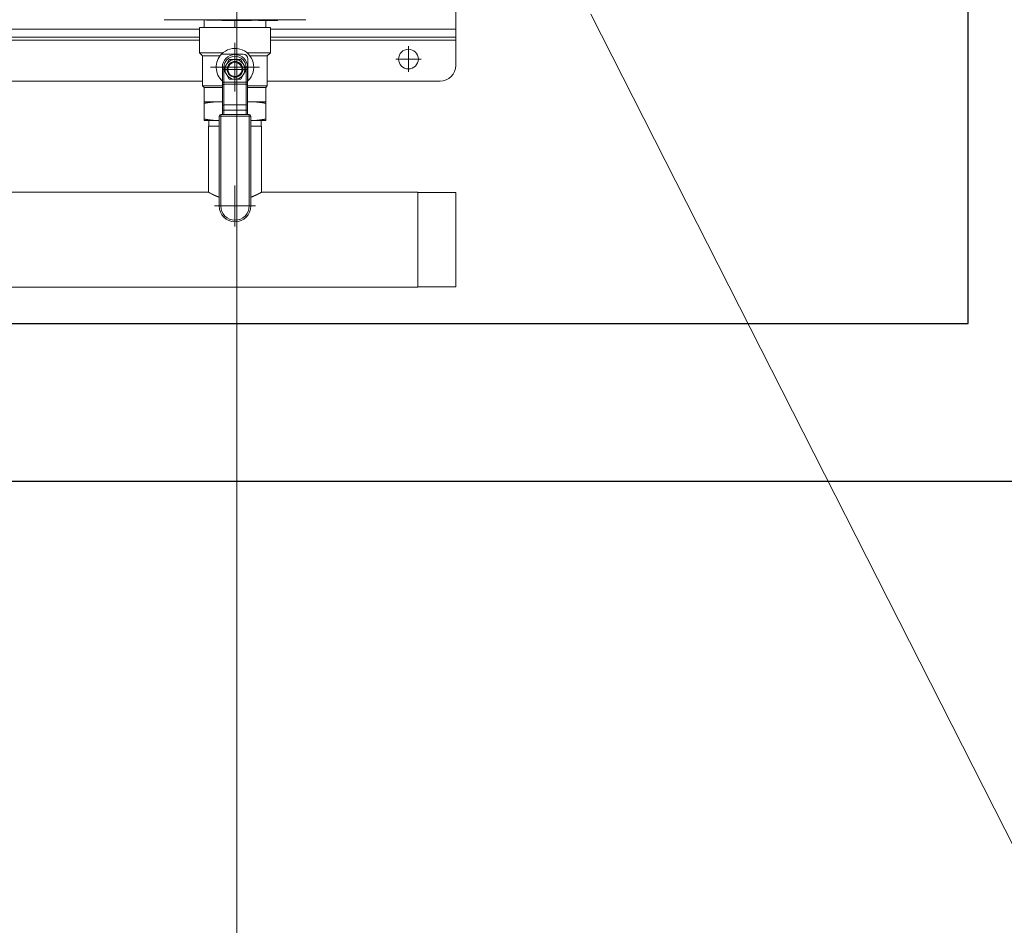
# Model space of a CAD drawing. Header units: millimetres. Extents: x -6513 to 30474, y -6915 to 65597.
# Tile 21 of 256: x 2839 to 2901, y -2494 to -2437. Entities that reach past the tile are written whole.
import ezdxf

# ---------------------------------------------------------------- set-up
doc = ezdxf.new("R2010")
doc.units = ezdxf.units.MM
doc.linetypes.add('DASHDOT', pattern=[25.4, 12.7, -6.35, 0, -6.35])
for name, color, linetype, lineweight in [('A_linia przekroj', 8, 'Continuous', 25), ('CH-W-WEWN-INOX-OPIS-ODNOŚNIK', 8, 'Continuous', 13), ('CH-W-WEWN-INOX-URZĄDZENIA', 8, 'Continuous', 20), ('CH-W-WEWN-INOX-URZĄDZENIA-NR-ODNOŚNIK', 8, 'Continuous', 13), ('CH-W-WEWN-ISTN-OPIS-ODNOŚNIK', 8, 'Continuous', 13)]:
    doc.layers.add(name, color=color, linetype=linetype, lineweight=lineweight)

# ---------------------------------------------------------------- blocks, each defined once
blk = doc.blocks.new('ZPC')
at = {"layer": 'CH-W-WEWN-INOX-URZĄDZENIA', "lineweight": 9}
for p, q in [((46, -11.934), (46, -16.25)), ((27.875, -15.649), (36.125, -15.649)), ((2.25, -16.25), (29.75, -16.25)), ((2.25, -16.75), (29.75, -16.75)), ((34.25, -16.25), (46, -16.25)), ((34.25, -16.75), (46, -16.75)), ((2.25, -16.95), (29.75, -16.95)), ((34.25, -16.95), (46, -16.95)), ((2.05, -19.55), (29.95, -19.55)), ((34.05, -19.55), (45, -19.55)), ((31, -21.76), (31, -27.46)), ((31.1, -21.76), (31.1, -27.46)), ((32.9, -21.76), (32.9, -27.46)), ((33, -21.76), (33, -27.46)), ((30.315, -26.585), (30.315, -22.4)), ((33.685, -26.585), (33.685, -22.4)), ((30.315, -26.585), (1.685, -26.585)), ((43.6, -26.585), (33.685, -26.585)), ((46, -26.615), (43.6, -26.615)), ((43.6, -28.155), (43.6, -32.615)), ((46, -28.169), (46, -32.585)), ((43.6, -32.615), (-9.7, -32.615)), ((46, -32.585), (43.6, -32.585))]:
    blk.add_line(p, q, dxfattribs=at)
at = {"layer": 'CH-W-WEWN-INOX-URZĄDZENIA', "lineweight": 9, "ltscale": 0.09375}
for p, q in [((27.5, -15.649), (27.875, -15.649)), ((36.125, -15.649), (36.5, -15.649))]:
    blk.add_line(p, q, dxfattribs=at)
at = {"layer": 'CH-W-WEWN-INOX-URZĄDZENIA', "lineweight": 9, "ltscale": 0.075361}
for p, q in [((29.75, -16.15), (30.051, -16.15)), ((33.949, -16.15), (34.25, -16.15))]:
    blk.add_line(p, q, dxfattribs=at)
at = {"layer": 'CH-W-WEWN-INOX-URZĄDZENIA', "lineweight": 9, "ltscale": 0.4}
for p, q in [((29.75, -16.15), (29.75, -17.75)), ((34.25, -16.15), (34.25, -17.75)), ((46, -16.95), (46, -18.55))]:
    blk.add_line(p, q, dxfattribs=at)
at = {"layer": 'CH-W-WEWN-INOX-URZĄDZENIA', "lineweight": 9, "ltscale": 0.120075}
blk.add_line((30.051, -16.15), (30.051, -15.67), dxfattribs=at)
at = {"layer": 'CH-W-WEWN-INOX-URZĄDZENIA', "lineweight": 9, "ltscale": 0.217462}
blk.add_line((30.051, -16.15), (30.921, -16.15), dxfattribs=at)
at = {"layer": 'CH-W-WEWN-INOX-URZĄDZENIA', "lineweight": 9, "ltscale": 0.269677}
blk.add_line((30.921, -16.15), (32, -16.15), dxfattribs=at)
at = {"layer": 'CH-W-WEWN-INOX-URZĄDZENIA', "lineweight": 9, "ltscale": 0.012}
for p, q in [((31.4, -15.649), (31.4, -15.697)), ((32.6, -15.649), (32.6, -15.697)), ((33.5, -15.649), (33.5, -15.697)), ((33.5, -15.649), (33.5, -15.697)), ((33.5, -15.649), (33.5, -15.697)), ((34.7, -15.649), (34.7, -15.697))]:
    blk.add_line(p, q, dxfattribs=at)
at = {"layer": 'CH-W-WEWN-INOX-URZĄDZENIA', "lineweight": 9, "ltscale": 0.3}
for p, q in [((32.6, -15.697), (31.4, -15.697)), ((34.7, -15.697), (33.5, -15.697))]:
    blk.add_line(p, q, dxfattribs=at)
at = {"layer": 'CH-W-WEWN-INOX-URZĄDZENIA', "lineweight": 9, "ltscale": 0.0005}
for p, q in [((31.5, -15.697), (31.5, -15.699)), ((32.5, -15.697), (32.5, -15.699)), ((33.6, -15.697), (33.6, -15.699)), ((33.6, -15.697), (33.6, -15.699)), ((33.6, -15.697), (33.6, -15.699)), ((33.746, -15.699), (33.746, -15.701)), ((33.746, -15.699), (33.746, -15.701)), ((34.1, -15.699), (34.1, -15.701)), ((34.454, -15.699), (34.454, -15.701)), ((34.6, -15.697), (34.6, -15.699))]:
    blk.add_line(p, q, dxfattribs=at)
at = {"layer": 'CH-W-WEWN-INOX-URZĄDZENIA', "lineweight": 9, "ltscale": 0.25}
for p, q in [((31.5, -15.699), (32.5, -15.699)), ((33.6, -15.699), (34.6, -15.699)), ((30.051, -20.95), (30.051, -21.95)), ((33.949, -20.95), (33.949, -21.95))]:
    blk.add_line(p, q, dxfattribs=at)
at = {"layer": 'CH-W-WEWN-INOX-URZĄDZENIA', "lineweight": 9, "ltscale": 0.000525}
for p, q in [((31.537, -15.701), (31.537, -15.699)), ((31.541, -15.701), (31.541, -15.699)), ((31.608, -15.701), (31.608, -15.699)), ((31.621, -15.701), (31.621, -15.699)), ((31.641, -15.701), (31.641, -15.699)), ((31.689, -15.701), (31.689, -15.699)), ((31.692, -15.701), (31.692, -15.699)), ((31.759, -15.701), (31.759, -15.699)), ((31.772, -15.701), (31.772, -15.699)), ((31.808, -15.701), (31.808, -15.699)), ((31.843, -15.701), (31.843, -15.699)), ((31.846, -15.701), (31.846, -15.699)), ((31.914, -15.701), (31.914, -15.699)), ((31.926, -15.701), (31.926, -15.699)), ((31.976, -15.701), (31.976, -15.699)), ((32.099, -15.701), (32.099, -15.699)), ((32.435, -15.701), (32.435, -15.699))]:
    blk.add_line(p, q, dxfattribs=at)
at = {"layer": 'CH-W-WEWN-INOX-URZĄDZENIA', "lineweight": 9, "ltscale": 0.000917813}
blk.add_line((31.537, -15.701), (31.541, -15.701), dxfattribs=at)
at = {"layer": 'CH-W-WEWN-INOX-URZĄDZENIA', "lineweight": 9, "ltscale": 0.016776}
blk.add_line((31.541, -15.701), (31.608, -15.701), dxfattribs=at)
at = {"layer": 'CH-W-WEWN-INOX-URZĄDZENIA', "lineweight": 9, "ltscale": 0.003258}
blk.add_line((31.608, -15.701), (31.621, -15.701), dxfattribs=at)
at = {"layer": 'CH-W-WEWN-INOX-URZĄDZENIA', "lineweight": 9, "ltscale": 0.004944}
blk.add_line((31.621, -15.701), (31.641, -15.701), dxfattribs=at)
at = {"layer": 'CH-W-WEWN-INOX-URZĄDZENIA', "lineweight": 9, "ltscale": 0.000876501}
blk.add_line((31.689, -15.701), (31.692, -15.701), dxfattribs=at)
at = {"layer": 'CH-W-WEWN-INOX-URZĄDZENIA', "lineweight": 9, "ltscale": 0.016751}
blk.add_line((31.692, -15.701), (31.759, -15.701), dxfattribs=at)
at = {"layer": 'CH-W-WEWN-INOX-URZĄDZENIA', "lineweight": 9, "ltscale": 0.003287}
blk.add_line((31.759, -15.701), (31.772, -15.701), dxfattribs=at)
at = {"layer": 'CH-W-WEWN-INOX-URZĄDZENIA', "lineweight": 9, "ltscale": 0.008876}
blk.add_line((31.772, -15.701), (31.808, -15.701), dxfattribs=at)
at = {"layer": 'CH-W-WEWN-INOX-URZĄDZENIA', "lineweight": 9, "ltscale": 0.000802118}
blk.add_line((31.843, -15.701), (31.846, -15.701), dxfattribs=at)
at = {"layer": 'CH-W-WEWN-INOX-URZĄDZENIA', "lineweight": 9, "ltscale": 0.016842}
blk.add_line((31.846, -15.701), (31.914, -15.701), dxfattribs=at)
at = {"layer": 'CH-W-WEWN-INOX-URZĄDZENIA', "lineweight": 9, "ltscale": 0.003175}
blk.add_line((31.914, -15.701), (31.926, -15.701), dxfattribs=at)
at = {"layer": 'CH-W-WEWN-INOX-URZĄDZENIA', "lineweight": 9, "ltscale": 0.012411}
blk.add_line((31.926, -15.701), (31.976, -15.701), dxfattribs=at)
at = {"layer": 'CH-W-WEWN-INOX-URZĄDZENIA', "lineweight": 9, "ltscale": 0.112772}
blk.add_line((32, -16.15), (32, -15.699), dxfattribs=at)
at = {"layer": 'CH-W-WEWN-INOX-URZĄDZENIA', "lineweight": 9, "ltscale": 0.487139}
blk.add_line((32, -16.15), (33.949, -16.15), dxfattribs=at)
at = {"layer": 'CH-W-WEWN-INOX-URZĄDZENIA', "lineweight": 9, "ltscale": 0.041998}
blk.add_line((32.099, -15.701), (32.267, -15.701), dxfattribs=at)
at = {"layer": 'CH-W-WEWN-INOX-URZĄDZENIA', "lineweight": 9, "ltscale": 0.04201}
blk.add_line((32.267, -15.701), (32.435, -15.701), dxfattribs=at)
at = {"layer": 'CH-W-WEWN-INOX-URZĄDZENIA', "lineweight": 9, "ltscale": 0.088388}
for p, q in [((33.746, -15.701), (34.1, -15.701)), ((34.1, -15.701), (34.454, -15.701)), ((31.3, -21.393), (31.3, -21.039)), ((32.7, -21.393), (32.7, -21.039))]:
    blk.add_line(p, q, dxfattribs=at)
at = {"layer": 'CH-W-WEWN-INOX-URZĄDZENIA', "lineweight": 9, "ltscale": 0.11224}
blk.add_line((33.949, -16.15), (33.949, -15.701), dxfattribs=at)
at = {"layer": 'CH-W-WEWN-INOX-URZĄDZENIA', "lineweight": 9, "ltscale": 0.125}
blk.add_line((46, -16.25), (46, -16.75), dxfattribs=at)
at = {"layer": 'CH-W-WEWN-INOX-URZĄDZENIA', "lineweight": 9, "ltscale": 0.05}
blk.add_line((46, -16.75), (46, -16.95), dxfattribs=at)
at = {"layer": 'CH-W-WEWN-INOX-URZĄDZENIA', "linetype": 'DASHDOT', "lineweight": 9}
for p, q in [((32, -17.113), (32, -20.207)), ((33.547, -18.66), (30.453, -18.66)), ((32, -26.16), (32, -28.76)), ((33.3, -27.46), (30.7, -27.46))]:
    blk.add_line(p, q, dxfattribs=at)
at = {"layer": 'CH-W-WEWN-INOX-URZĄDZENIA', "linetype": 'DASHDOT', "lineweight": 9, "ltscale": 0.40625}
for p, q in [((43, -17.338), (43, -18.963)), ((32, -17.988), (32, -19.613)), ((43.812, -18.15), (42.188, -18.15)), ((32.812, -18.8), (31.188, -18.8))]:
    blk.add_line(p, q, dxfattribs=at)
at = {"layer": 'CH-W-WEWN-INOX-URZĄDZENIA', "lineweight": 9, "ltscale": 0.292823}
blk.add_line((29.75, -17.75), (30.921, -17.75), dxfattribs=at)
at = {"layer": 'CH-W-WEWN-INOX-URZĄDZENIA', "lineweight": 9, "ltscale": 0.070711}
for p, q in [((29.95, -17.95), (29.75, -17.75)), ((34.05, -17.95), (34.25, -17.75)), ((31.2, -21.393), (31.2, -21.11)), ((32.8, -21.393), (32.8, -21.11))]:
    blk.add_line(p, q, dxfattribs=at)
at = {"layer": 'CH-W-WEWN-INOX-URZĄDZENIA', "lineweight": 9, "ltscale": 0.266794}
for p, q in [((29.95, -17.95), (31.017, -17.95)), ((29.95, -19.85), (31.017, -19.85))]:
    blk.add_line(p, q, dxfattribs=at)
at = {"layer": 'CH-W-WEWN-INOX-URZĄDZENIA', "lineweight": 9, "ltscale": 0.475}
for p, q in [((29.95, -17.95), (29.95, -19.85)), ((34.05, -17.95), (34.05, -19.85))]:
    blk.add_line(p, q, dxfattribs=at)
at = {"layer": 'CH-W-WEWN-INOX-URZĄDZENIA', "lineweight": 9, "ltscale": 0.077974}
blk.add_line((30.921, -17.75), (31.233, -17.75), dxfattribs=at)
at = {"layer": 'CH-W-WEWN-INOX-URZĄDZENIA', "lineweight": 9, "ltscale": 0.006959}
blk.add_line((31.017, -17.95), (31.045, -17.95), dxfattribs=at)
at = {"layer": 'CH-W-WEWN-INOX-URZĄDZENIA', "lineweight": 9, "ltscale": 0.34565}
for p, q in [((32.525, -17.835), (31.142, -17.835)), ((32.825, -19.518), (32.825, -18.135))]:
    blk.add_line(p, q, dxfattribs=at)
at = {"layer": 'CH-W-WEWN-INOX-URZĄDZENIA', "lineweight": 9, "ltscale": 0.370797}
blk.add_line((32.767, -17.75), (34.25, -17.75), dxfattribs=at)
at = {"layer": 'CH-W-WEWN-INOX-URZĄDZENIA', "lineweight": 9, "ltscale": 0.273753}
blk.add_line((32.955, -17.95), (34.05, -17.95), dxfattribs=at)
at = {"layer": 'CH-W-WEWN-INOX-URZĄDZENIA', "lineweight": 9, "ltscale": 0.025}
for p, q in [((31.3, -18.66), (31.2, -18.66)), ((32.7, -18.66), (32.8, -18.66)), ((31.3, -19.603), (31.2, -19.603)), ((32.7, -19.603), (32.8, -19.603)), ((31, -21.76), (31.1, -21.76)), ((31.1, -21.66), (31.1, -21.76)), ((31.3, -21.393), (31.2, -21.393)), ((32.7, -21.393), (32.8, -21.393)), ((32.9, -21.66), (32.9, -21.76)), ((32.9, -21.76), (33, -21.76)), ((31.1, -27.46), (31, -27.46)), ((32.9, -27.46), (33, -27.46))]:
    blk.add_line(p, q, dxfattribs=at)
at = {"layer": 'CH-W-WEWN-INOX-URZĄDZENIA', "lineweight": 9, "ltscale": 0.235723}
for p, q in [((31.2, -18.66), (31.2, -19.603)), ((32.8, -18.66), (32.8, -19.603))]:
    blk.add_line(p, q, dxfattribs=at)
at = {"layer": 'CH-W-WEWN-INOX-URZĄDZENIA', "lineweight": 9, "ltscale": 0.090211}
for p, q in [((31.278, -18.8), (31.459, -18.488)), ((31.459, -18.488), (31.639, -18.175)), ((32, -18.175), (32.361, -18.175)), ((32.361, -18.175), (32.541, -18.488)), ((32.541, -18.488), (32.722, -18.8)), ((31.459, -19.113), (31.278, -18.8)), ((31.639, -19.425), (31.459, -19.113)), ((32.541, -19.113), (32.361, -19.425)), ((32.722, -18.8), (32.541, -19.113)), ((32, -19.425), (31.639, -19.425))]:
    blk.add_line(p, q, dxfattribs=at)
at = {"layer": 'CH-W-WEWN-INOX-URZĄDZENIA', "lineweight": 9, "ltscale": 0.025609}
for p, q in [((31.3, -18.66), (31.3, -18.762)), ((32.7, -18.66), (32.7, -18.762))]:
    blk.add_line(p, q, dxfattribs=at)
at = {"layer": 'CH-W-WEWN-INOX-URZĄDZENIA', "lineweight": 9, "ltscale": 0.004851}
for p, q in [((31.659, -18.175), (31.639, -18.175)), ((32.341, -19.425), (32.361, -19.425))]:
    blk.add_line(p, q, dxfattribs=at)
at = {"layer": 'CH-W-WEWN-INOX-URZĄDZENIA', "lineweight": 9, "ltscale": 0.08536}
for p, q in [((31.659, -18.175), (32, -18.175)), ((32.341, -19.425), (32, -19.425))]:
    blk.add_line(p, q, dxfattribs=at)
at = {"layer": 'CH-W-WEWN-INOX-URZĄDZENIA', "lineweight": 9, "ltscale": 0.191332}
for p, q in [((31.3, -18.838), (31.3, -19.603)), ((32.7, -18.838), (32.7, -19.603))]:
    blk.add_line(p, q, dxfattribs=at)
at = {"layer": 'CH-W-WEWN-INOX-URZĄDZENIA', "lineweight": 9, "ltscale": 0.035886}
for p, q in [((30.051, -19.952), (29.95, -19.85)), ((33.949, -19.952), (34.05, -19.85))]:
    blk.add_line(p, q, dxfattribs=at)
at = {"layer": 'CH-W-WEWN-INOX-URZĄDZENIA', "lineweight": 9, "ltscale": 0.253591}
blk.add_line((30.051, -19.952), (31.066, -19.952), dxfattribs=at)
at = {"layer": 'CH-W-WEWN-INOX-URZĄDZENIA', "lineweight": 9, "ltscale": 0.224625}
for p, q in [((30.051, -19.952), (30.051, -20.85)), ((33.949, -19.952), (33.949, -20.85))]:
    blk.add_line(p, q, dxfattribs=at)
at = {"layer": 'CH-W-WEWN-INOX-URZĄDZENIA', "lineweight": 9, "ltscale": 0.045706}
blk.add_line((31.017, -19.85), (31.2, -19.85), dxfattribs=at)
at = {"layer": 'CH-W-WEWN-INOX-URZĄDZENIA', "lineweight": 9, "ltscale": 0.033546}
for p, q in [((31.066, -19.952), (31.2, -19.952)), ((31.066, -20.85), (31.2, -20.85))]:
    blk.add_line(p, q, dxfattribs=at)
at = {"layer": 'CH-W-WEWN-INOX-URZĄDZENIA', "lineweight": 9, "ltscale": 0.053033}
for p, q in [((31.2, -19.815), (31.2, -19.603)), ((32.8, -19.815), (32.8, -19.603))]:
    blk.add_line(p, q, dxfattribs=at)
at = {"layer": 'CH-W-WEWN-INOX-URZĄDZENIA', "lineweight": 9, "ltscale": 0.323744}
for p, q in [((31.2, -19.815), (31.2, -21.11)), ((31.3, -19.744), (31.3, -21.039)), ((32.7, -19.744), (32.7, -21.039)), ((32.8, -19.815), (32.8, -21.11))]:
    blk.add_line(p, q, dxfattribs=at)
at = {"layer": 'CH-W-WEWN-INOX-URZĄDZENIA', "lineweight": 9, "ltscale": 0.35}
for p, q in [((31.3, -19.603), (32.7, -19.603)), ((31.3, -19.744), (32.7, -19.744)), ((31.3, -21.039), (32.7, -21.039)), ((31.3, -21.393), (32.7, -21.393))]:
    blk.add_line(p, q, dxfattribs=at)
at = {"layer": 'CH-W-WEWN-INOX-URZĄDZENIA', "lineweight": 9, "ltscale": 0.035355}
for p, q in [((31.3, -19.744), (31.3, -19.603)), ((32.7, -19.744), (32.7, -19.603))]:
    blk.add_line(p, q, dxfattribs=at)
at = {"layer": 'CH-W-WEWN-INOX-URZĄDZENIA', "lineweight": 9, "ltscale": 0.3125}
blk.add_line((32.8, -19.85), (34.05, -19.85), dxfattribs=at)
at = {"layer": 'CH-W-WEWN-INOX-URZĄDZENIA', "lineweight": 9, "ltscale": 0.287138}
blk.add_line((32.8, -19.952), (33.949, -19.952), dxfattribs=at)
at = {"layer": 'CH-W-WEWN-INOX-URZĄDZENIA', "lineweight": 9, "ltscale": 0.24054}
for p, q in [((30.051, -20.85), (31.014, -20.85)), ((32.986, -20.85), (33.949, -20.85))]:
    blk.add_line(p, q, dxfattribs=at)
at = {"layer": 'CH-W-WEWN-INOX-URZĄDZENIA', "lineweight": 9, "ltscale": 0.024999}
for p, q in [((30.051, -20.85), (30.051, -20.95)), ((33.949, -20.85), (33.949, -20.95)), ((30.051, -22.05), (30.051, -21.95)), ((33.949, -22.05), (33.949, -21.95))]:
    blk.add_line(p, q, dxfattribs=at)
at = {"layer": 'CH-W-WEWN-INOX-URZĄDZENIA', "lineweight": 9, "ltscale": 0.006994}
blk.add_line((31.038, -20.85), (31.066, -20.85), dxfattribs=at)
at = {"layer": 'CH-W-WEWN-INOX-URZĄDZENIA', "lineweight": 9, "ltscale": 0.006935}
blk.add_line((31.038, -20.85), (31.066, -20.85), dxfattribs=at)
at = {"layer": 'CH-W-WEWN-INOX-URZĄDZENIA', "lineweight": 9, "ltscale": 0.04054}
blk.add_line((32.8, -20.85), (32.962, -20.85), dxfattribs=at)
at = {"layer": 'CH-W-WEWN-INOX-URZĄDZENIA', "lineweight": 9, "ltscale": 0.45}
for p, q in [((31.1, -21.66), (32.9, -21.66)), ((31.1, -21.76), (32.9, -21.76))]:
    blk.add_line(p, q, dxfattribs=at)
at = {"layer": 'CH-W-WEWN-INOX-URZĄDZENIA', "lineweight": 9, "ltscale": 0.066789}
for p, q in [((31.2, -21.393), (31.2, -21.66)), ((31.3, -21.393), (31.3, -21.66)), ((32.7, -21.393), (32.7, -21.66)), ((32.8, -21.393), (32.8, -21.66))]:
    blk.add_line(p, q, dxfattribs=at)
at = {"layer": 'CH-W-WEWN-INOX-URZĄDZENIA', "lineweight": 9, "ltscale": 0.237138}
for p, q in [((30.051, -22.05), (31, -22.05)), ((33, -22.05), (33.949, -22.05))]:
    blk.add_line(p, q, dxfattribs=at)
at = {"layer": 'CH-W-WEWN-INOX-URZĄDZENIA', "lineweight": 9, "ltscale": 0.051568}
blk.add_line((30.521, -22.4), (30.315, -22.4), dxfattribs=at)
at = {"layer": 'CH-W-WEWN-INOX-URZĄDZENIA', "lineweight": 9, "ltscale": 0.0875}
for p, q in [((30.34, -22.4), (30.34, -22.05)), ((33.66, -22.4), (33.66, -22.05))]:
    blk.add_line(p, q, dxfattribs=at)
at = {"layer": 'CH-W-WEWN-INOX-URZĄDZENIA', "lineweight": 9, "ltscale": 0.119682}
blk.add_line((31, -22.4), (30.521, -22.4), dxfattribs=at)
at = {"layer": 'CH-W-WEWN-INOX-URZĄDZENIA', "lineweight": 9, "ltscale": 0.17125}
blk.add_line((33.685, -22.4), (33, -22.4), dxfattribs=at)
at = {"layer": 'CH-W-WEWN-INOX-URZĄDZENIA', "lineweight": 9, "ltscale": 0.392383}
blk.add_line((43.6, -26.585), (43.6, -28.155), dxfattribs=at)
at = {"layer": 'CH-W-WEWN-INOX-URZĄDZENIA', "lineweight": 9, "ltscale": 0.388479}
blk.add_line((46, -26.615), (46, -28.169), dxfattribs=at)
at = {"layer": 'CH-W-WEWN-INOX-URZĄDZENIA', "lineweight": 9}
for centre, radius in [((43, -18.15), 0.625), ((32, -18.8), 0.625), ((32, -18.8), 0.5), ((32, -18.8), 0.447)]:
    blk.add_circle(centre, radius, dxfattribs=at)
for centre, radius, start, end in [((32, 49.301), 65, 267.75549, 269.47111), ((32, 49.301), 65, 270.52889, 271.32233), ((32, -18.66), 1.19, 313.8901, 136.1099), ((32, -18.66), 1.19, 136.1099, 227.75759), ((32, -18.66), 0.8, 0, 180), ((32, -18.66), 0.7, 0, 180), ((32.525, -18.135), 0.3, 0, 90), ((45, -18.55), 1, 270, 0), ((32, -18.66), 1.19, 312.24243, 313.8901), ((31.025, -25.287), 4.437, 87.74308, 89.47964), ((32.975, -25.281), 4.431, 90.16013, 92.25794), ((31.1, -21.76), 0.1, 90, 180), ((32.9, -21.76), 0.1, 0, 90), ((33.271, -21.302), 6.054, 240.76803, 242.9818), ((32, -27.46), 1, 180, 0), ((32, -27.46), 0.9, 180, 0)]:
    blk.add_arc(centre, radius, start, end, dxfattribs=at)
for centre, major_axis, start_param, end_param in [((31.3, -19.815), (0.1, 0), 1.570796, 3.141593), ((32.7, -19.815), (-0.1, 0), 3.141593, 4.712389), ((31.3, -21.11), (0.1, 0), 1.570796, 3.141593), ((32.7, -21.11), (-0.1, 0), 3.141593, 4.712389)]:
    blk.add_ellipse(centre, major_axis=major_axis, ratio=0.707107, start_param=start_param, end_param=end_param, dxfattribs=at)
for points, knots in [([(31.014, -20.85), (30.9, -20.85), (30.786, -20.854), (30.672, -20.862), (30.481, -20.881), (30.286, -20.909), (30.208, -20.921), (30.13, -20.935), (30.051, -20.95)], [0, 0, 0, 0, 0, 0, 9.646272, 9.646272, 9.646272, 15.998935, 15.998935, 15.998935, 15.998935, 15.998935, 15.998935]), ([(32.986, -20.85), (33.1, -20.85), (33.214, -20.854), (33.328, -20.862), (33.519, -20.881), (33.714, -20.909), (33.792, -20.921), (33.87, -20.935), (33.949, -20.95)], [0, 0, 0, 0, 0, 0, 9.646272, 9.646272, 9.646272, 15.998935, 15.998935, 15.998935, 15.998935, 15.998935, 15.998935]), ([(31, -22.05), (30.889, -22.049), (30.778, -22.045), (30.666, -22.038), (30.478, -22.019), (30.286, -21.991), (30.208, -21.979), (30.13, -21.965), (30.051, -21.95)], [0.231442, 0.231442, 0.231442, 0.231442, 0.231442, 0.231442, 9.646272, 9.646272, 9.646272, 15.998935, 15.998935, 15.998935, 15.998935, 15.998935, 15.998935]), ([(33, -22.05), (33.111, -22.049), (33.222, -22.045), (33.334, -22.038), (33.522, -22.019), (33.714, -21.991), (33.792, -21.979), (33.87, -21.965), (33.949, -21.95)], [0.231442, 0.231442, 0.231442, 0.231442, 0.231442, 0.231442, 9.646272, 9.646272, 9.646272, 15.998935, 15.998935, 15.998935, 15.998935, 15.998935, 15.998935]), ([(33, -26.907), (33.121, -26.862), (33.233, -26.815), (33.336, -26.767), (33.468, -26.702), (33.567, -26.649), (33.594, -26.635), (33.62, -26.621), (33.64, -26.61), (33.681, -26.587), (33.683, -26.586), (33.685, -26.585)], [0, 0, 0, 0, 0, 0, 12.793372, 12.793372, 12.793372, 18.574588, 18.574588, 18.574588, 19.118876, 19.118876, 19.118876, 19.118876, 19.118876, 19.118876])]:
    blk.add_open_spline(points, degree=5, knots=knots, dxfattribs=at)
blk.add_open_spline([(30.521, -26.695), (30.595, -26.733), (30.683, -26.776), (30.781, -26.821), (30.887, -26.865), (31, -26.907)], degree=5, dxfattribs=at)

msp = doc.modelspace()

# ---------------------------------------------------------------- linework, layer by layer
at = {"layer": 'A_linia przekroj', "color": 113}
for p, q in [((2899.208, -2456.081), (2899.208, -2349.081)), ((2677.208, -2456.081), (2899.208, -2456.081)), ((2666.208, -2466.081), (2909.208, -2466.081))]:
    msp.add_line(p, q, dxfattribs=at)
at = {"layer": 'CH-W-WEWN-INOX-OPIS-ODNOŚNIK', "ltscale": 10}
msp.add_line((2852.831, -2714.385), (2852.831, -1869.269), dxfattribs=at)
at = {"layer": 'CH-W-WEWN-INOX-URZĄDZENIA-NR-ODNOŚNIK', "ltscale": 10}
msp.add_line((2875.274, -2436.467), (2916.533, -2517.714), dxfattribs=at)
at = {"layer": 'CH-W-WEWN-ISTN-OPIS-ODNOŚNIK', "ltscale": 10}
msp.add_line((2852.831, -2714.385), (2852.831, -1869.269), dxfattribs=at)

# ---------------------------------------------------------------- block references
at = {"layer": 'CH-W-WEWN-INOX-URZĄDZENIA'}
msp.add_blockref('ZPC', (2820.718, -2421.167), dxfattribs=at)

doc.saveas('drawing.dxf')
